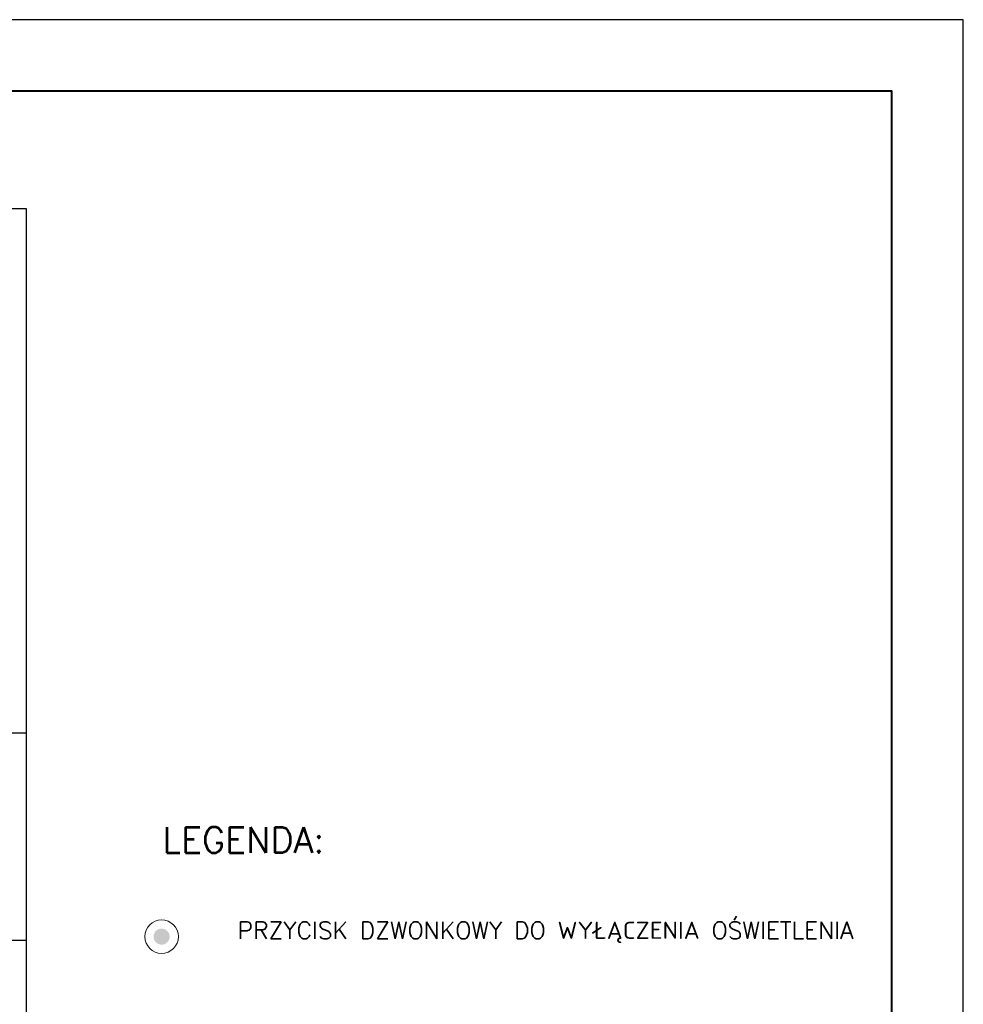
# Model space of a CAD drawing. Header units: millimetres. Extents: x 22250 to 51280, y -5012 to 7692.
# Tile 100 of 183: x 40381 to 41041, y 2942 to 3631. Entities that reach past the tile are written whole.
import ezdxf

# ---------------------------------------------------------------- set-up
doc = ezdxf.new("R2010")
doc.units = ezdxf.units.MM
for name, color, linetype in [('E_podklad', 252, 'Continuous'), ('E_Wlaczniki', 3, 'Continuous'), ('el - r opisy', 100, 'Continuous')]:
    doc.layers.add(name, color=color, linetype=linetype)
doc.styles.add('wymiar100', font='romans.shx', dxfattribs={"width": 0.8, "height": 12})

# ---------------------------------------------------------------- blocks, each defined once
blk = doc.blocks.new('*U967')
blk.add_lwpolyline([(-71, 0), (0, 0), (0, 42), (-71, 42)], close=True)
at = {"lineweight": 40}
blk.add_lwpolyline([(-68, 1), (-1, 1), (-1, 41), (-68, 41)], close=True, dxfattribs=at)

msp = doc.modelspace()

# ---------------------------------------------------------------- hatches: boundary and pattern name
at = {"layer": 'E_Wlaczniki', "linetype": 'ByBlock', "lineweight": 30}
msp.add_hatch(color=3, dxfattribs=at).paths.add_polyline_path([(40486.09, 2989.49, 1), (40474.84, 2989.49, 1)])

# ---------------------------------------------------------------- linework, layer by layer
at = {"layer": 'E_podklad', "ltscale": 2}
for p, q in [((40373.73, 3132.13), (40385.73, 3132.13)), ((40385.73, 3132.13), (40385.73, 2987.13)), ((40373.73, 2987.13), (40385.73, 2987.13))]:
    msp.add_line(p, q, dxfattribs=at)
for points in [[(40287.73, 3499.13), (40385.73, 3499.13), (40385.73, 3132.13)], [(40385.73, 2987.13), (40385.73, 2859.13)]]:
    msp.add_lwpolyline(points, dxfattribs=at)
at = {"layer": 'E_Wlaczniki', "color": 3, "linetype": 'ByBlock', "lineweight": 9, "ltscale": 0.5}
msp.add_circle((40480.47, 2989.49), 11.72, dxfattribs=at)

# ---------------------------------------------------------------- block references
at = {"xscale": 50, "yscale": 50, "zscale": 50}
msp.add_blockref('*U967', (41041.35, 1531.14), dxfattribs=at)

# ---------------------------------------------------------------- texts
at = {"layer": 'el - r opisy', "color": 1, "ltscale": 15, "attachment_point": 1, "style": 'wymiar100'}
for s, insert, char_height, width in [('{\\W1;\\C7;LEGENDA:}', (40480.95, 3066.17), 18, 231.7235), ('{\\W1;\\C7;PRZYCISK DZWONKOWY DO WYŁĄCZENIA OŚWIETLENIA}', (40533.73, 2999.92), 12, 437.0034)]:
    msp.add_mtext(s, dxfattribs=dict(at, insert=insert, char_height=char_height, width=width))

doc.saveas('drawing.dxf')
